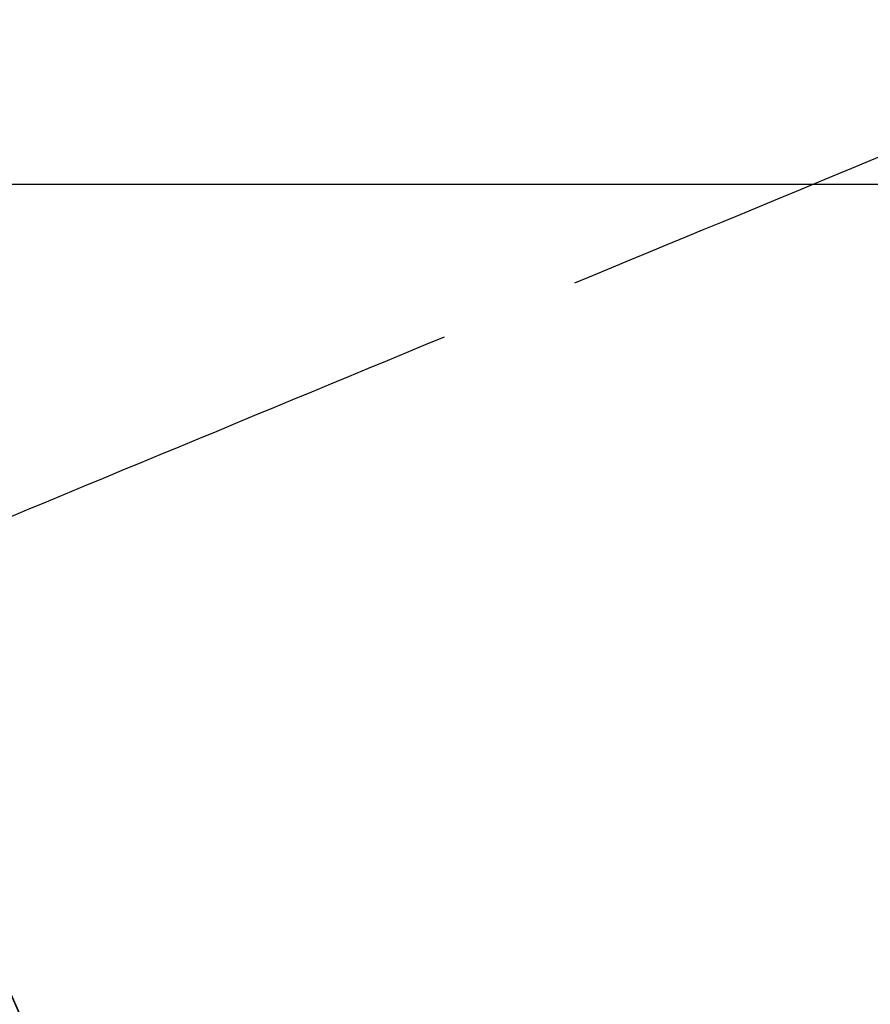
# Model space of a CAD drawing. Header units: centimetres. Extents: x -10 to 8.9, y -34.1 to -8.
# Tile 150 of 256: x -7.3 to -7.268, y -33.5341 to -33.4971. Entities that reach past the tile are written whole.
import ezdxf

# ---------------------------------------------------------------- set-up
doc = ezdxf.new("R2010")
doc.units = ezdxf.units.CM
doc.layers.add('Default', color=7, linetype='Continuous', true_color=0x000000)

msp = doc.modelspace()

# ---------------------------------------------------------------- linework, layer by layer
at = {"layer": 'Default'}
msp.add_line((-7.213517, -33.503331, -1.05), (-7.313805, -33.503331, -1.05), dxfattribs=at)
at = {"layer": 'Default', "extrusion": (0, 0, -1)}
for centre, radius, start, end in [((6.55, -33.205, 0.8042), 0.8192, 331.944822, 23.135016), ((6.55, -33.205, 0.53), 0.75, 180, 0), ((6.55, -33.205, -0.2075), 0.75, 180, 0)]:
    msp.add_arc(centre, radius, start, end, dxfattribs=at)
at = {"layer": 'Default'}
for centre, radius, start, end in [((-6.55, -33.205, -0.16125), 0.75, 180, 243.19189), ((-6.55, -33.205, -0.8725), 0.7275, 187.900723, 217.099277)]:
    msp.add_arc(centre, radius, start, end, dxfattribs=at)
msp.add_open_spline([(-7.27294, -33.590287, -0.8042), (-7.288791, -33.560545, -0.804869), (-7.316903, -33.498919, -0.806218), (-7.347265, -33.402126, -0.808233), (-7.362309, -33.319762, -0.809864), (-7.368232, -33.253917, -0.811124), (-7.369692, -33.204725, -0.812036), (-7.368199, -33.155248, -0.812954), (-7.362069, -33.08826, -0.814236), (-7.346496, -33.004489, -0.815897), (-7.315079, -32.906161, -0.817948), (-7.286016, -32.843691, -0.819321), (-7.269642, -32.813587, -0.82)], degree=3, knots=[0, 0, 0, 0, 1.004412, 2.008825, 3.013237, 3.515443, 4.01765, 4.52851, 5.03937, 6.06109, 7.082811, 8.104531, 8.104531, 8.104531, 8.104531], dxfattribs=at)
for points in [[(-7.279147, -33.507029, -0.774213), (-7.271748, -33.503964, -0.769589), (-7.264349, -33.500899, -0.764965), (-7.25695, -33.497834, -0.760342)], [(-7.284069, -33.509067, -0.820011), (-7.291664, -33.512213, -0.815265), (-7.299259, -33.515359, -0.810518), (-7.306855, -33.518506, -0.805772)]]:
    msp.add_open_spline(points, degree=3, dxfattribs=at)

doc.saveas('drawing.dxf')
